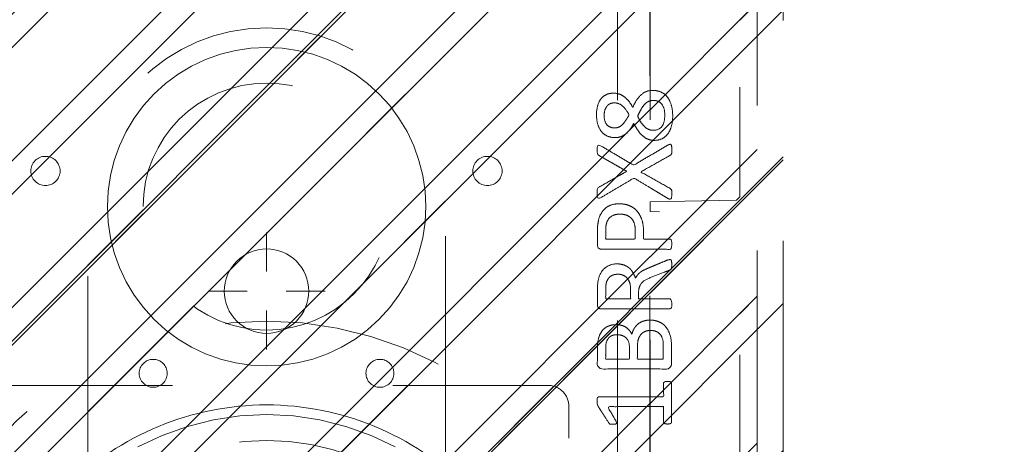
# Model space of a CAD drawing. Header units: inches. Extents: x -416 to -272, y -73 to 47.
# Tile 152 of 206: x -282.28 to -276.32, y -20.33 to -17.75. Entities that reach past the tile are written whole.
import ezdxf

# ---------------------------------------------------------------- set-up
doc = ezdxf.new("R2010")
doc.units = ezdxf.units.IN
doc.header["$LTSCALE"] = 32
doc.header["$MEASUREMENT"] = 0
doc.header["$PDMODE"] = 1
doc.header["$PDSIZE"] = -2
doc.linetypes.add('Dash Style-1', pattern=[0.083328, 0.041656, -0.041672])
for name, color, linetype, lineweight in [('DashLine', 7, 'Continuous', 13), ('DashLineFill', 7, 'Dash Style-1', 13), ('Drawing', 7, 'Continuous', 18), ('Metal-DeskStructure', 7, 'Continuous', 13), ('None', 7, 'Continuous', 18), ('SolidLine', 7, 'Continuous', 15), ('Wood_1-H', 7, 'Continuous', 13)]:
    doc.layers.add(name, color=color, linetype=linetype, lineweight=lineweight)
doc.layers.add('Metal_Black', color=7, linetype='Continuous', lineweight=18, true_color=0x4c4c4c)
pattern_1 = [(45, (0, 0), (-1.613, 1.9357), []), (45, (-1.0608, 1.0608), (-0.472346, 0.41676), [])]

# ---------------------------------------------------------------- blocks, each defined once
blk = doc.blocks.new('1BRPFY-Leg_Plate (2D)')
at = {"layer": 'DashLineFill', "linetype": 'Continuous', "lineweight": 13}
h = blk.add_hatch(dxfattribs=at)
h.set_pattern_fill('Steel', color=253, style=0, pattern_type=2)
h.set_pattern_definition(pattern_1)
edge = h.paths.add_edge_path()
edge.add_arc((-1.7047, 1.7047), 0.126, 90, 180, ccw=False)
edge.add_line((-1.7047, 1.8307), (1.7047, 1.8307))
edge.add_arc((1.7047, 1.7047), 0.126, 0, 90, ccw=False)
edge.add_line((1.8307, 1.7047), (1.8307, -1.7047))
edge.add_arc((1.7047, -1.7047), 0.126, -90, 0, ccw=False)
edge.add_line((1.7047, -1.8307), (-1.7047, -1.8307))
edge.add_arc((-1.7047, -1.7047), 0.126, 180, 270, ccw=False)
edge.add_line((-1.8307, -1.7047), (-1.8307, 1.7047))
at = {"layer": 'DashLineFill', "flags": 128}
blk.add_lwpolyline([(-1.8307, 1.7047, -0.414214), (-1.7047, 1.8307), (1.7047, 1.8307, -0.414214), (1.8307, 1.7047), (1.8307, -1.7047, -0.414214), (1.7047, -1.8307), (-1.7047, -1.8307, -0.414214), (-1.8307, -1.7047)], format="xyb", close=True, dxfattribs=at)
blk = doc.blocks.new('Group-46')
at = {"layer": 'Metal_Black', "color": 7}
for points, knots in [([(2.3381, 3.6174), (2.3657, 3.6174), (2.4119, 3.597), (2.4433, 3.5564), (2.4599, 3.4992), (2.4599, 3.4291), (2.4451, 3.3737), (2.4156, 3.335), (2.375, 3.3147), (2.327, 3.3147), (2.2919, 3.3295), (2.2624, 3.3553), (2.2366, 3.394), (2.2236, 3.418), (2.2126, 3.3959), (2.1886, 3.3645), (2.1609, 3.3424), (2.1295, 3.3313), (2.0871, 3.3313), (2.0465, 3.3479), (2.0151, 3.383), (1.9985, 3.4346), (1.9985, 3.5048), (2.0151, 3.5546), (2.0428, 3.586), (2.0797, 3.6007), (2.1203, 3.6007), (2.1517, 3.5897), (2.1812, 3.5675), (2.207, 3.5361), (2.2181, 3.514), (2.2513, 3.5915), (2.3178, 3.6174), (2.3381, 3.6174)], [0, 0, 0, 0.040945, 0.08189, 0.122836, 0.163781, 0.200632, 0.237482, 0.274333, 0.311184, 0.338205, 0.365227, 0.392248, 0.419269, 0.419269, 0.443822, 0.468375, 0.492928, 0.51748, 0.549396, 0.581313, 0.613229, 0.645145, 0.677061, 0.708977, 0.740893, 0.772809, 0.799408, 0.826007, 0.852606, 0.879205, 0.879205, 0.969801, 1, 1, 1]), ([(2.1074, 3.5417), (2.0926, 3.5417), (2.0705, 3.5325), (2.0539, 3.5122), (2.0446, 3.4845), (2.0446, 3.4291), (2.0778, 3.3904), (2.1221, 3.3904), (2.1443, 3.3996), (2.1646, 3.4199), (2.1849, 3.4494), (2.196, 3.4697), (2.1775, 3.5048), (2.1332, 3.5417), (2.1074, 3.5417)], [0, 0, 0, 0.064819, 0.129638, 0.194457, 0.259276, 0.388914, 0.518552, 0.583375, 0.648198, 0.71302, 0.777843, 0.777843, 0.888922, 1, 1, 1]), ([(2.3436, 3.5564), (2.327, 3.5564), (2.3012, 3.5454), (2.279, 3.5214), (2.2587, 3.4863), (2.2476, 3.4623), (2.2569, 3.4402), (2.279, 3.407), (2.3012, 3.3867), (2.327, 3.3756), (2.4119, 3.3756), (2.4119, 3.5122), (2.375, 3.5564), (2.3436, 3.5564)], [0, 0, 0, 0.062166, 0.124332, 0.186498, 0.248664, 0.248664, 0.305108, 0.361552, 0.417996, 0.474441, 0.742583, 0.871292, 1, 1, 1]), ([(2.4303, 3.2861), (2.4377, 3.2898), (2.4469, 3.2916), (2.4525, 3.2861), (2.4543, 3.2713), (2.4543, 3.2515), (2.4543, 3.2363), (2.4506, 3.2289), (2.4469, 3.2252), (2.4433, 3.2233), (2.3547, 3.1735), (2.2661, 3.1237), (2.3547, 3.0739), (2.4433, 3.024), (2.4469, 3.0222), (2.4506, 3.0166), (2.4543, 3.0111), (2.4543, 2.9959), (2.4543, 2.976), (2.4516, 2.9567), (2.4377, 2.9594), (2.4303, 2.9631), (2.3279, 3.025), (2.2255, 3.0868), (2.1258, 3.0277), (2.0262, 2.9687), (2.0188, 2.965), (2.005, 2.9622), (2.0022, 2.9816), (2.0022, 3.0056), (2.004, 3.0185), (2.0059, 3.0259), (2.0114, 3.0296), (2.0133, 3.0314), (2.0972, 3.0794), (2.1812, 3.1274), (2.0972, 3.1754), (2.0133, 3.2233), (2.0114, 3.2252), (2.0059, 3.227), (2.004, 3.2344), (2.0022, 3.2455), (2.0022, 3.2676), (2.005, 3.287), (2.0188, 3.2842), (2.0262, 3.2805), (2.1249, 3.2224), (2.2236, 3.1643), (2.327, 3.2252), (2.4303, 3.2861)], [0, 0, 0, 0.005797, 0.011593, 0.01739, 0.023187, 0.027776, 0.031157, 0.034538, 0.03792, 0.03792, 0.121199, 0.121199, 0.204479, 0.204479, 0.20786, 0.211241, 0.214623, 0.219212, 0.225008, 0.236602, 0.242398, 0.242398, 0.326423, 0.326423, 0.407782, 0.407782, 0.413578, 0.425171, 0.430968, 0.435937, 0.440905, 0.445874, 0.450842, 0.450842, 0.634953, 0.634953, 0.819063, 0.819063, 0.824031, 0.829, 0.833968, 0.838937, 0.843905, 0.853843, 0.858811, 0.858811, 0.927786, 0.927786, 1, 1, 1]), ([(2.1351, 2.9306), (2.1701, 2.9306), (2.2236, 2.9085), (2.2605, 2.8679), (2.2827, 2.8088), (2.2827, 2.7414), (2.2827, 2.7165), (2.363, 2.7165), (2.4469, 2.7165), (2.4506, 2.7128), (2.4525, 2.7055), (2.4543, 2.6944), (2.4543, 2.6778), (2.4525, 2.6667), (2.4506, 2.6593), (2.4469, 2.6556), (2.2366, 2.6556), (2.0169, 2.6556), (2.004, 2.6704), (2.004, 2.7276), (2.004, 2.7904), (2.0077, 2.8162), (2.0151, 2.8531), (2.0372, 2.89), (2.0686, 2.9177), (2.1111, 2.9306), (2.1351, 2.9306)], [0, 0, 0, 0.066268, 0.132535, 0.198803, 0.26507, 0.303966, 0.303966, 0.429297, 0.43506, 0.440822, 0.446584, 0.452347, 0.456957, 0.461567, 0.466177, 0.470786, 0.728938, 0.745073, 0.761208, 0.845107, 0.870922, 0.896738, 0.922553, 0.948369, 0.974184, 1, 1, 1]), ([(2.1406, 2.8679), (2.1129, 2.8679), (2.076, 2.8476), (2.0594, 2.818), (2.0539, 2.7867), (2.0539, 2.7433), (2.0539, 2.7165), (2.1434, 2.7165), (2.2329, 2.7165), (2.2329, 2.7433), (2.2329, 2.7959), (2.2199, 2.8328), (2.1941, 2.8568), (2.1609, 2.8679), (2.1406, 2.8679)], [0, 0, 0, 0.053098, 0.106195, 0.159293, 0.212391, 0.297937, 0.297937, 0.584068, 0.584068, 0.669615, 0.752211, 0.834807, 0.917404, 1, 1, 1]), ([(2.4433, 2.5926), (2.4469, 2.5926), (2.4506, 2.5908), (2.4525, 2.5834), (2.4543, 2.5705), (2.4543, 2.552), (2.4525, 2.541), (2.4506, 2.5336), (2.4451, 2.5299), (2.4396, 2.528), (2.387, 2.5077), (2.3344, 2.4874), (2.3159, 2.48), (2.2864, 2.4653), (2.2642, 2.4431), (2.2532, 2.4136), (2.2532, 2.3739), (2.2532, 2.3546), (2.3482, 2.3546), (2.4469, 2.3546), (2.4506, 2.3509), (2.4525, 2.3435), (2.4543, 2.3324), (2.4543, 2.3158), (2.4525, 2.3047), (2.4506, 2.2973), (2.4469, 2.2937), (2.2356, 2.2937), (2.0151, 2.2937), (2.004, 2.3084), (2.004, 2.3638), (2.004, 2.4284), (2.0059, 2.4505), (2.0077, 2.4597), (2.0114, 2.4856), (2.0317, 2.5262), (2.0612, 2.552), (2.1, 2.5668), (2.1443, 2.5668), (2.1812, 2.5539), (2.2089, 2.5317), (2.2273, 2.4985), (2.2347, 2.48), (2.2402, 2.4911), (2.255, 2.5096), (2.2753, 2.5243), (2.303, 2.5373), (2.3196, 2.5446), (2.3685, 2.5649), (2.4174, 2.5852), (2.4303, 2.5908), (2.4414, 2.5926), (2.4433, 2.5926)], [0, 0, 0, 0.004018, 0.008035, 0.012053, 0.01607, 0.020088, 0.024105, 0.028123, 0.03214, 0.03214, 0.070951, 0.070951, 0.084634, 0.098317, 0.112001, 0.125684, 0.138745, 0.138745, 0.202807, 0.205295, 0.207782, 0.21027, 0.212758, 0.214748, 0.216739, 0.218729, 0.220719, 0.332671, 0.339637, 0.346603, 0.391882, 0.407555, 0.423229, 0.423229, 0.466696, 0.510164, 0.553631, 0.597099, 0.640566, 0.684033, 0.727501, 0.770968, 0.770968, 0.798042, 0.825115, 0.852188, 0.879262, 0.879262, 0.958132, 0.958132, 0.979066, 1, 1, 1]), ([(2.1295, 2.504), (2.1018, 2.504), (2.0668, 2.48), (2.0575, 2.4524), (2.0557, 2.4431), (2.0539, 2.421), (2.0539, 2.3795), (2.0539, 2.3546), (2.1295, 2.3546), (2.2052, 2.3546), (2.2052, 2.3832), (2.2052, 2.4358), (2.1941, 2.469), (2.172, 2.493), (2.1443, 2.504), (2.1295, 2.504)], [0, 0, 0, 0.142515, 0.285031, 0.285031, 0.330993, 0.376955, 0.445899, 0.445899, 0.655281, 0.655281, 0.734439, 0.800829, 0.867219, 0.93361, 1, 1, 1]), ([(2.3233, 2.2263), (2.3454, 2.2263), (2.3805, 2.2152), (2.41, 2.1968), (2.4303, 2.1691), (2.4525, 2.1193), (2.4525, 2.0122), (2.4525, 1.9458), (2.4414, 1.931), (2.2283, 1.931), (2.0151, 1.931), (2.004, 1.9458), (2.004, 2.0039), (2.004, 2.0953), (2.0206, 2.1469), (2.0483, 2.1802), (2.0908, 2.1986), (2.1332, 2.1986), (2.1627, 2.1912), (2.1867, 2.1765), (2.207, 2.1525), (2.2126, 2.1396), (2.2163, 2.158), (2.2347, 2.1894), (2.2624, 2.2134), (2.3012, 2.2263), (2.3233, 2.2263)], [0, 0, 0, 0.031455, 0.06291, 0.094366, 0.125821, 0.188731, 0.266159, 0.275837, 0.285516, 0.435531, 0.44521, 0.454888, 0.521427, 0.574659, 0.627891, 0.681123, 0.734355, 0.762747, 0.791139, 0.819531, 0.847924, 0.847924, 0.885943, 0.923962, 0.961981, 1, 1, 1]), ([(2.327, 2.1636), (2.3067, 2.1636), (2.2772, 2.1506), (2.2569, 2.1266), (2.2458, 2.0897), (2.2458, 2.0261), (2.2458, 1.9901), (2.3242, 1.9901), (2.4027, 1.9901), (2.4027, 2.0334), (2.4027, 2.1174), (2.375, 2.1506), (2.3454, 2.1636), (2.327, 2.1636)], [0, 0, 0, 0.079156, 0.158312, 0.237468, 0.316624, 0.419526, 0.419526, 0.643799, 0.643799, 0.767809, 0.883905, 0.941952, 1, 1, 1]), ([(2.124, 2.1377), (2.1074, 2.1377), (2.0815, 2.1285), (2.0631, 2.1082), (2.0539, 2.0768), (2.0539, 2.0215), (2.0539, 1.9901), (2.1258, 1.9901), (2.1978, 1.9901), (2.1978, 2.0242), (2.1978, 2.0805), (2.1867, 2.11), (2.1664, 2.1285), (2.1387, 2.1377), (2.124, 2.1377)], [0, 0, 0, 0.074499, 0.148998, 0.223496, 0.297995, 0.395417, 0.395417, 0.61891, 0.61891, 0.724928, 0.793696, 0.862464, 0.931232, 1, 1, 1]), ([(2.4285, 1.8552), (2.4359, 1.8552), (2.4497, 1.8524), (2.4525, 1.8441), (2.4525, 1.7251), (2.4525, 1.6061), (2.4506, 1.6024), (2.4451, 1.5987), (2.4359, 1.5968), (2.423, 1.5968), (2.4137, 1.5987), (2.4082, 1.6005), (2.4045, 1.6061), (2.4045, 1.655), (2.4045, 1.702), (2.2347, 1.702), (2.0649, 1.702), (2.0908, 1.6587), (2.1166, 1.6153), (2.1184, 1.6097), (2.1203, 1.6005), (2.1166, 1.5968), (2.1055, 1.595), (2.0931, 1.595), (2.0834, 1.595), (2.0778, 1.5968), (2.0742, 1.6005), (2.0723, 1.6042), (2.0391, 1.6559), (2.0059, 1.7076), (2.004, 1.7094), (2.004, 1.7131), (2.0022, 1.7186), (2.0022, 1.7357), (2.0022, 1.7537), (2.0059, 1.7592), (2.0096, 1.7611), (2.208, 1.7611), (2.4045, 1.7611), (2.4045, 1.8017), (2.4045, 1.846), (2.4082, 1.8497), (2.4137, 1.8533), (2.423, 1.8552), (2.4285, 1.8552)], [0, 0, 0, 0.00261, 0.007831, 0.010441, 0.176195, 0.178805, 0.181415, 0.184026, 0.186636, 0.188594, 0.190551, 0.192509, 0.194467, 0.244389, 0.244389, 0.424498, 0.424498, 0.47805, 0.47805, 0.484241, 0.490432, 0.496622, 0.502813, 0.507071, 0.510941, 0.514811, 0.518682, 0.518682, 0.576295, 0.576295, 0.578743, 0.58119, 0.583638, 0.590247, 0.593184, 0.596122, 0.599059, 0.911881, 0.911881, 0.976501, 0.982376, 0.988251, 0.994125, 1, 1, 1])]:
    blk.add_open_spline(points, degree=2, knots=knots, dxfattribs=at)
blk = doc.blocks.new('1BRPX8-Util_Bkt_Lg-F (2D)')
at = {"layer": 'DashLineFill', "linetype": 'Continuous', "lineweight": 13}
h = blk.add_hatch(dxfattribs=at)
h.set_pattern_fill('Steel', color=253, style=0, pattern_type=2)
h.set_pattern_definition(pattern_1)
edge = h.paths.add_edge_path()
edge.add_line((-4.4685, 7.5394), (-2.4213, 7.5394))
edge.add_line((-2.4213, 7.5394), (-2.4213, 7.9173))
edge.add_arc((-2.3031, 7.9173), 0.1181, 90, 180, ccw=False)
edge.add_line((-2.3031, 8.0354), (2.3031, 8.0354))
edge.add_arc((2.3031, 7.9173), 0.1181, 0, 90, ccw=False)
edge.add_line((2.4213, 7.9173), (2.4213, 7.5394))
edge.add_line((2.4213, 7.5394), (4.4685, 7.5394))
edge.add_line((4.4685, 7.5394), (4.4685, 7.4055))
edge.add_line((4.4685, 7.4055), (3.1299, 7.4055))
edge.add_line((3.1299, 7.4055), (3.1299, -2.0118))
edge.add_line((3.1299, -2.0118), (4.4685, -2.0118))
edge.add_line((4.4685, -2.0118), (4.4685, -2.1457))
edge.add_line((4.4685, -2.1457), (2.4213, -2.1457))
edge.add_line((2.4213, -2.1457), (2.4213, -2.5236))
edge.add_arc((2.3031, -2.5236), 0.1181, 270, 360, ccw=False)
edge.add_line((2.3031, -2.6417), (-2.3031, -2.6417))
edge.add_arc((-2.3031, -2.5236), 0.1181, 180, 270, ccw=False)
edge.add_line((-2.4213, -2.5236), (-2.4213, -2.1457))
edge.add_line((-2.4213, -2.1457), (-4.4685, -2.1457))
edge.add_line((-4.4685, -2.1457), (-4.4685, -2.0118))
edge.add_line((-4.4685, -2.0118), (-3.1299, -2.0118))
edge.add_line((-3.1299, -2.0118), (-3.1299, 7.4055))
edge.add_line((-3.1299, 7.4055), (-4.4685, 7.4055))
edge.add_line((-4.4685, 7.4055), (-4.4685, 7.5394))
at = {"layer": 'DashLineFill', "flags": 128}
blk.add_lwpolyline([(-4.4685, 7.5394), (-2.4213, 7.5394), (-2.4213, 7.9173, -0.414214), (-2.3031, 8.0354), (2.3031, 8.0354, -0.414214), (2.4213, 7.9173), (2.4213, 7.5394), (4.4685, 7.5394), (4.4685, 7.4055), (3.1299, 7.4055), (3.1299, -2.0118), (4.4685, -2.0118), (4.4685, -2.1457), (2.4213, -2.1457), (2.4213, -2.5236, -0.414214), (2.3031, -2.6417), (-2.3031, -2.6417, -0.414214), (-2.4213, -2.5236), (-2.4213, -2.1457), (-4.4685, -2.1457), (-4.4685, -2.0118), (-3.1299, -2.0118), (-3.1299, 7.4055), (-4.4685, 7.4055)], format="xyb", close=True, dxfattribs=at)
at = {"layer": 'Metal_Black', "color": 7}
blk.add_blockref('Group-46', (0, 0), dxfattribs=at)
blk = doc.blocks.new('Slate-LegBrace (2D)')
at = {"layer": 'DashLineFill', "linetype": 'Continuous', "lineweight": 13}
h = blk.add_hatch(dxfattribs=at)
h.set_pattern_fill('Steel', color=253, style=0, pattern_type=2)
h.set_pattern_definition(pattern_1)
edge = h.paths.add_edge_path()
edge.add_line((-2.1996, 0.1352), (-1.3748, 0.1352))
edge.add_arc((0, 0.0136), 1.3801, 5.05459, 174.94541, ccw=False)
edge.add_line((1.3748, 0.1352), (2.1997, 0.1352))
edge.add_arc((0.0001, 0.0171), 2.2028, 3.07313, 176.92687)
h = blk.add_hatch(dxfattribs=at)
h.set_pattern_fill('Steel', color=253, style=0, pattern_type=2)
h.set_pattern_definition(pattern_1)
h.paths.add_polyline_path([(-0.6866, 1.8192), (-0.6949, 1.8196), (-0.7032, 1.8209), (-0.7112, 1.8229), (-0.719, 1.8257), (-0.7265, 1.8292), (-0.7337, 1.8335), (-0.7403, 1.8384), (-0.7465, 1.844), (-0.7521, 1.8502), (-0.757, 1.8568), (-0.7613, 1.864), (-0.7648, 1.8715), (-0.7676, 1.8793), (-0.7697, 1.8874), (-0.7709, 1.8956), (-0.7713, 1.9039), (-0.7709, 1.9122), (-0.7697, 1.9204), (-0.7676, 1.9284), (-0.7648, 1.9363), (-0.7613, 1.9438), (-0.757, 1.9509), (-0.7521, 1.9576), (-0.7465, 1.9637), (-0.7403, 1.9693), (-0.7337, 1.9742), (-0.7265, 1.9785), (-0.719, 1.9821), (-0.7112, 1.9849), (-0.7032, 1.9869), (-0.6949, 1.9881), (-0.6866, 1.9885), (-0.6783, 1.9881), (-0.6701, 1.9869), (-0.6621, 1.9849), (-0.6542, 1.9821), (-0.6467, 1.9785), (-0.6396, 1.9742), (-0.6329, 1.9693), (-0.6268, 1.9637), (-0.6212, 1.9576), (-0.6163, 1.9509), (-0.612, 1.9438), (-0.6084, 1.9363), (-0.6056, 1.9284), (-0.6036, 1.9204), (-0.6024, 1.9122), (-0.602, 1.9039), (-0.6024, 1.8956), (-0.6036, 1.8874), (-0.6056, 1.8793), (-0.6084, 1.8715), (-0.612, 1.864), (-0.6163, 1.8568), (-0.6212, 1.8502), (-0.6268, 1.844), (-0.6329, 1.8384), (-0.6396, 1.8335), (-0.6467, 1.8292), (-0.6542, 1.8257), (-0.6621, 1.8229), (-0.6701, 1.8209), (-0.6783, 1.8196)])
h = blk.add_hatch(dxfattribs=at)
h.set_pattern_fill('Steel', color=253, style=0, pattern_type=2)
h.set_pattern_definition(pattern_1)
h.paths.add_polyline_path([(0.6865, 1.8192), (0.6783, 1.8196), (0.67, 1.8209), (0.662, 1.8229), (0.6542, 1.8257), (0.6467, 1.8293), (0.6395, 1.8335), (0.6329, 1.8385), (0.6267, 1.8441), (0.6212, 1.8502), (0.6162, 1.8569), (0.6119, 1.864), (0.6084, 1.8716), (0.6056, 1.8794), (0.6036, 1.8874), (0.6024, 1.8957), (0.602, 1.904), (0.6024, 1.9123), (0.6036, 1.9205), (0.6057, 1.9285), (0.6085, 1.9363), (0.612, 1.9438), (0.6163, 1.951), (0.6213, 1.9576), (0.6268, 1.9638), (0.633, 1.9694), (0.6397, 1.9743), (0.6468, 1.9786), (0.6543, 1.9821), (0.6622, 1.9849), (0.6702, 1.9869), (0.6784, 1.9881), (0.6867, 1.9885), (0.695, 1.9881), (0.7032, 1.9869), (0.7113, 1.9848), (0.7191, 1.982), (0.7266, 1.9785), (0.7337, 1.9742), (0.7404, 1.9692), (0.7466, 1.9637), (0.7521, 1.9575), (0.7571, 1.9508), (0.7613, 1.9437), (0.7649, 1.9362), (0.7677, 1.9284), (0.7697, 1.9203), (0.7709, 1.9121), (0.7713, 1.9038), (0.7709, 1.8955), (0.7696, 1.8873), (0.7676, 1.8792), (0.7648, 1.8714), (0.7612, 1.8639), (0.757, 1.8568), (0.752, 1.8501), (0.7464, 1.844), (0.7403, 1.8384), (0.7336, 1.8334), (0.7265, 1.8292), (0.7189, 1.8256), (0.7111, 1.8228), (0.7031, 1.8208), (0.6948, 1.8196)])
h = blk.add_hatch(dxfattribs=at)
h.set_pattern_fill('Steel', color=253, style=0, pattern_type=2)
h.set_pattern_definition(pattern_1)
edge = h.paths.add_edge_path()
edge.add_line((-2.1917, 0.2375), (-1.4637, 0.2375))
edge.add_arc((0.0001, 0.017), 1.4803, 8.56528, 171.43472, ccw=False)
edge.add_line((1.4639, 0.2375), (2.1918, 0.2375))
edge.add_line((2.1918, 0.2375), (2.1997, 0.1352))
edge.add_line((2.1997, 0.1352), (1.3748, 0.1352))
edge.add_arc((0, 0.0136), 1.3801, 5.05459, 174.94541)
edge.add_line((-1.3748, 0.1352), (-2.1996, 0.1352))
edge.add_line((-2.1996, 0.1352), (-2.1917, 0.2375))
at = {"layer": 'DashLineFill', "flags": 128}
for points in [[(-2.1996, 0.1352), (-1.3748, 0.1352, -0.915455), (1.3748, 0.1352), (2.1997, 0.1352, 0.947752)], [(-2.1917, 0.2375), (-1.4637, 0.2375, -0.860663), (1.4639, 0.2375), (2.1918, 0.2375), (2.1997, 0.1352), (1.3748, 0.1352, 0.915455), (-1.3748, 0.1352), (-2.1996, 0.1352)]]:
    blk.add_lwpolyline(points, format="xyb", close=True, dxfattribs=at)
for points in [[(-0.6866, 1.8192), (-0.6949, 1.8196), (-0.7032, 1.8209), (-0.7112, 1.8229), (-0.719, 1.8257), (-0.7265, 1.8292), (-0.7337, 1.8335), (-0.7403, 1.8384), (-0.7465, 1.844), (-0.7521, 1.8502), (-0.757, 1.8568), (-0.7613, 1.864), (-0.7648, 1.8715), (-0.7676, 1.8793), (-0.7697, 1.8874), (-0.7709, 1.8956), (-0.7713, 1.9039), (-0.7709, 1.9122), (-0.7697, 1.9204), (-0.7676, 1.9284), (-0.7648, 1.9363), (-0.7613, 1.9438), (-0.757, 1.9509), (-0.7521, 1.9576), (-0.7465, 1.9637), (-0.7403, 1.9693), (-0.7337, 1.9742), (-0.7265, 1.9785), (-0.719, 1.9821), (-0.7112, 1.9849), (-0.7032, 1.9869), (-0.6949, 1.9881), (-0.6866, 1.9885), (-0.6783, 1.9881), (-0.6701, 1.9869), (-0.6621, 1.9849), (-0.6542, 1.9821), (-0.6467, 1.9785), (-0.6396, 1.9742), (-0.6329, 1.9693), (-0.6268, 1.9637), (-0.6212, 1.9576), (-0.6163, 1.9509), (-0.612, 1.9438), (-0.6084, 1.9363), (-0.6056, 1.9284), (-0.6036, 1.9204), (-0.6024, 1.9122), (-0.602, 1.9039), (-0.6024, 1.8956), (-0.6036, 1.8874), (-0.6056, 1.8793), (-0.6084, 1.8715), (-0.612, 1.864), (-0.6163, 1.8568), (-0.6212, 1.8502), (-0.6268, 1.844), (-0.6329, 1.8384), (-0.6396, 1.8335), (-0.6467, 1.8292), (-0.6542, 1.8257), (-0.6621, 1.8229), (-0.6701, 1.8209), (-0.6783, 1.8196)], [(0.6865, 1.8192), (0.6783, 1.8196), (0.67, 1.8209), (0.662, 1.8229), (0.6542, 1.8257), (0.6467, 1.8293), (0.6395, 1.8335), (0.6329, 1.8385), (0.6267, 1.8441), (0.6212, 1.8502), (0.6162, 1.8569), (0.6119, 1.864), (0.6084, 1.8716), (0.6056, 1.8794), (0.6036, 1.8874), (0.6024, 1.8957), (0.602, 1.904), (0.6024, 1.9123), (0.6036, 1.9205), (0.6057, 1.9285), (0.6085, 1.9363), (0.612, 1.9438), (0.6163, 1.951), (0.6213, 1.9576), (0.6268, 1.9638), (0.633, 1.9694), (0.6397, 1.9743), (0.6468, 1.9786), (0.6543, 1.9821), (0.6622, 1.9849), (0.6702, 1.9869), (0.6784, 1.9881), (0.6867, 1.9885), (0.695, 1.9881), (0.7032, 1.9869), (0.7113, 1.9848), (0.7191, 1.982), (0.7266, 1.9785), (0.7337, 1.9742), (0.7404, 1.9692), (0.7466, 1.9637), (0.7521, 1.9575), (0.7571, 1.9508), (0.7613, 1.9437), (0.7649, 1.9362), (0.7677, 1.9284), (0.7697, 1.9203), (0.7709, 1.9121), (0.7713, 1.9038), (0.7709, 1.8955), (0.7696, 1.8873), (0.7676, 1.8792), (0.7648, 1.8714), (0.7612, 1.8639), (0.757, 1.8568), (0.752, 1.8501), (0.7464, 1.844), (0.7403, 1.8384), (0.7336, 1.8334), (0.7265, 1.8292), (0.7189, 1.8256), (0.7111, 1.8228), (0.7031, 1.8208), (0.6948, 1.8196)]]:
    blk.add_lwpolyline(points, close=True, dxfattribs=at)
blk = doc.blocks.new('TLLegSleeve (2D)')
at = {"layer": 'DashLineFill', "linetype": 'Continuous', "lineweight": 13}
h = blk.add_hatch(dxfattribs=at)
h.set_pattern_fill('Steel', color=253, style=0, pattern_type=2)
h.set_pattern_definition(pattern_1)
edge = h.paths.add_edge_path()
edge.add_line((1.0827, 1.4023), (1.0827, 2.9134))
edge.add_arc((0, 2.9134), 1.0827, 0, 180)
edge.add_line((-1.0827, 2.9134), (-1.0827, 1.4023))
edge.add_arc((0, 0), 1.7717, 127.66989, 412.33011)
edge.add_line((1.0827, 1.4023), (1.0827, 1.4023))
edge = h.paths.add_edge_path()
edge.add_arc((0, 2.9134), 0.748, 0, 180, ccw=False)
edge.add_arc((0, 2.9134), 0.748, 180, 360, ccw=False)
edge = h.paths.add_edge_path()
edge.add_arc((0, 0), 1.437, 0, 180, ccw=False)
edge.add_arc((0, 0), 1.437, 180, 360, ccw=False)
at = {"layer": 'DashLine', "color": 8, "flags": 128}
blk.add_lwpolyline([(0.9646, 2.9134), (0.9599, 2.8188), (0.946, 2.7252), (0.923, 2.6334), (0.8911, 2.5443), (0.8507, 2.4587), (0.802, 2.3775), (0.7456, 2.3015), (0.6821, 2.2313), (0.6119, 2.1678), (0.5359, 2.1114), (0.4547, 2.0627), (0.3691, 2.0222), (0.28, 1.9904), (0.1882, 1.9674), (0.0945, 1.9535), (0, 1.9488), (-0.0945, 1.9535), (-0.1882, 1.9674), (-0.28, 1.9904), (-0.3691, 2.0222), (-0.4547, 2.0627), (-0.5359, 2.1114), (-0.6119, 2.1678), (-0.6821, 2.2313), (-0.7456, 2.3015), (-0.802, 2.3775), (-0.8507, 2.4587), (-0.8911, 2.5443), (-0.923, 2.6334), (-0.946, 2.7252), (-0.9599, 2.8188), (-0.9646, 2.9134), (-0.9599, 3.0079), (-0.946, 3.1016), (-0.923, 3.1934), (-0.8911, 3.2825), (-0.8507, 3.3681), (-0.802, 3.4493), (-0.7456, 3.5253), (-0.6821, 3.5954), (-0.6119, 3.659), (-0.5359, 3.7154), (-0.4547, 3.7641), (-0.3691, 3.8045), (-0.28, 3.8364), (-0.1882, 3.8594), (-0.0945, 3.8733), (0, 3.878), (0.0945, 3.8733), (0.1882, 3.8594), (0.28, 3.8364), (0.3691, 3.8045), (0.4547, 3.7641), (0.5359, 3.7154), (0.6119, 3.659), (0.6821, 3.5954), (0.7456, 3.5253), (0.802, 3.4493), (0.8507, 3.3681), (0.8911, 3.2825), (0.923, 3.1934), (0.946, 3.1016), (0.9599, 3.0079)], close=True, dxfattribs=at)
blk.add_lwpolyline([(-0.7795, 1.4583), (-0.6328, 1.5277), (-0.48, 1.5823), (-0.3226, 1.6218), (-0.1621, 1.6456), (0, 1.6535), (0.1621, 1.6456), (0.3226, 1.6218), (0.48, 1.5823), (0.6328, 1.5277), (0.7795, 1.4583)], dxfattribs=at)
at = {"layer": 'DashLineFill', "flags": 128}
for points in [[(1.0827, 1.4023), (1.0827, 2.9134, 1), (-1.0827, 2.9134), (-1.0827, 1.4023, 2.931619), (1.0827, 1.4023)], [(-0.748, 2.9134, -1), (0.748, 2.9134, -1)]]:
    blk.add_lwpolyline(points, format="xyb", close=True, dxfattribs=at)
at = {"layer": 'DashLineFill', "linetype": 'Continuous', "lineweight": 5}
blk.add_point((0, 2.9134), dxfattribs=at)
blk = doc.blocks.new('Group-47')
at = {"layer": 'SolidLine', "flags": 128}
blk.add_lwpolyline([(61.2795, -8.3071, -0.414214), (62.9921, -6.5945, -0.414214), (64.7047, -8.3071, -0.414214), (62.9921, -10.0197, -0.414214)], format="xyb", close=True, dxfattribs=at)
at = {"layer": 'Wood_1-H', "color": 7}
for name in ['1BRPX8-Util_Bkt_Lg-F (2D)', 'TLLegSleeve (2D)', 'Slate-LegBrace (2D)', '1BRPFY-Leg_Plate (2D)']:
    blk.add_blockref(name, (62.9921, -8.3071), dxfattribs=at)
blk = doc.blocks.new('Group-57')
at = {"layer": 'DashLine'}
for p, q in [((0.0002, -5.9843), (0.0002, -5.748)), ((-0.1179, -6.1024), (-0.3541, -6.1024)), ((0.1183, -6.1024), (0.3545, -6.1024)), ((0.0002, -6.2205), (0.0002, -6.4567))]:
    blk.add_line(p, q, dxfattribs=at)
at = {"layer": 'DashLine', "flags": 128}
blk.add_lwpolyline([(-0.2557, -6.1024), (-0.2545, -6.0773), (-0.2508, -6.0524), (-0.2447, -6.0281), (-0.2362, -6.0044), (-0.2255, -5.9817), (-0.2126, -5.9602), (-0.1976, -5.94), (-0.1808, -5.9214), (-0.1621, -5.9045), (-0.142, -5.8896), (-0.1204, -5.8767), (-0.0977, -5.8659), (-0.0741, -5.8575), (-0.0497, -5.8514), (-0.0249, -5.8477), (0.0002, -5.8465), (0.0253, -5.8477), (0.0501, -5.8514), (0.0745, -5.8575), (0.0981, -5.8659), (0.1208, -5.8767), (0.1424, -5.8896), (0.1625, -5.9045), (0.1812, -5.9214), (0.198, -5.94), (0.213, -5.9602), (0.2259, -5.9817), (0.2366, -6.0044), (0.2451, -6.0281), (0.2512, -6.0524), (0.2549, -6.0773), (0.2561, -6.1024), (0.2549, -6.1274), (0.2512, -6.1523), (0.2451, -6.1766), (0.2366, -6.2003), (0.2259, -6.223), (0.213, -6.2445), (0.198, -6.2647), (0.1812, -6.2833), (0.1625, -6.3002), (0.1424, -6.3151), (0.1208, -6.3281), (0.0981, -6.3388), (0.0745, -6.3472), (0.0501, -6.3534), (0.0253, -6.357), (0.0002, -6.3583), (-0.0249, -6.357), (-0.0497, -6.3534), (-0.0741, -6.3472), (-0.0977, -6.3388), (-0.1204, -6.3281), (-0.142, -6.3151), (-0.1621, -6.3002), (-0.1808, -6.2833), (-0.1976, -6.2647), (-0.2126, -6.2445), (-0.2255, -6.223), (-0.2362, -6.2003), (-0.2447, -6.1766), (-0.2508, -6.1523), (-0.2545, -6.1274)], close=True, dxfattribs=at)
blk = doc.blocks.new('1BRPT9-Bracket (2D)')
at = {"layer": 'DashLineFill', "linetype": 'Continuous', "lineweight": 13}
h = blk.add_hatch(dxfattribs=at)
h.set_pattern_fill('Steel', color=253, style=0, pattern_type=2)
h.set_pattern_definition(pattern_1)
edge = h.paths.add_edge_path()
edge.add_line((-2.3221, -8.7402), (-2.3221, 8.7402))
edge.add_line((-2.3221, 8.7402), (1.6779, 8.7402))
edge.add_arc((1.6779, 8.4882), 0.252, 0, 90, ccw=False)
edge.add_line((1.9299, 8.4882), (1.9299, 7.4803))
edge.add_line((1.9299, 7.4803), (2.3236, 7.4611))
edge.add_line((2.3236, 7.4611), (2.3236, -7.4803))
edge.add_line((2.3236, -7.4803), (1.9299, -7.4803))
edge.add_line((1.9299, -7.4803), (1.9299, -8.4882))
edge.add_arc((1.6779, -8.4882), 0.252, -90, 0, ccw=False)
edge.add_line((1.6779, -8.7402), (-2.3221, -8.7402))
h = blk.add_hatch(dxfattribs=at)
h.set_pattern_fill('Steel', color=253, style=0, pattern_type=2)
h.set_pattern_definition(pattern_1)
h.paths.add_polyline_path([(-1.3378, -6.9188), (-1.3465, -6.9184), (-1.3551, -6.9171), (-1.3635, -6.915), (-1.3717, -6.912), (-1.3796, -6.9083), (-1.387, -6.9039), (-1.394, -6.8987), (-1.4005, -6.8928), (-1.4063, -6.8864), (-1.4115, -6.8794), (-1.4159, -6.872), (-1.4197, -6.8641), (-1.4226, -6.8559), (-1.4247, -6.8475), (-1.426, -6.8389), (-1.4264, -6.8302), (-1.426, -6.8215), (-1.4247, -6.8129), (-1.4226, -6.8045), (-1.4197, -6.7963), (-1.4159, -6.7884), (-1.4115, -6.781), (-1.4063, -6.774), (-1.4005, -6.7676), (-1.394, -6.7617), (-1.387, -6.7565), (-1.3796, -6.7521), (-1.3717, -6.7484), (-1.3635, -6.7454), (-1.3551, -6.7433), (-1.3465, -6.742), (-1.3378, -6.7416), (-1.3291, -6.742), (-1.3205, -6.7433), (-1.3121, -6.7454), (-1.3039, -6.7484), (-1.2961, -6.7521), (-1.2886, -6.7565), (-1.2816, -6.7617), (-1.2752, -6.7676), (-1.2693, -6.774), (-1.2642, -6.781), (-1.2597, -6.7884), (-1.256, -6.7963), (-1.253, -6.8045), (-1.2509, -6.8129), (-1.2497, -6.8215), (-1.2492, -6.8302), (-1.2497, -6.8389), (-1.2509, -6.8475), (-1.253, -6.8559), (-1.256, -6.8641), (-1.2597, -6.872), (-1.2642, -6.8794), (-1.2693, -6.8864), (-1.2752, -6.8928), (-1.2816, -6.8987), (-1.2886, -6.9039), (-1.2961, -6.9083), (-1.3039, -6.912), (-1.3121, -6.915), (-1.3205, -6.9171), (-1.3291, -6.9184)])
h = blk.add_hatch(dxfattribs=at)
h.set_pattern_fill('Steel', color=253, style=0, pattern_type=2)
h.set_pattern_definition(pattern_1)
h.paths.add_polyline_path([(1.3393, -6.9188), (1.3307, -6.9184), (1.3221, -6.9171), (1.3136, -6.915), (1.3054, -6.912), (1.2976, -6.9083), (1.2901, -6.9039), (1.2832, -6.8987), (1.2767, -6.8928), (1.2709, -6.8864), (1.2657, -6.8794), (1.2612, -6.872), (1.2575, -6.8641), (1.2546, -6.8559), (1.2525, -6.8475), (1.2512, -6.8389), (1.2508, -6.8302), (1.2512, -6.8215), (1.2525, -6.8129), (1.2546, -6.8045), (1.2575, -6.7963), (1.2612, -6.7884), (1.2657, -6.781), (1.2709, -6.774), (1.2767, -6.7676), (1.2832, -6.7617), (1.2901, -6.7565), (1.2976, -6.7521), (1.3054, -6.7484), (1.3136, -6.7454), (1.3221, -6.7433), (1.3307, -6.742), (1.3393, -6.7416), (1.348, -6.742), (1.3566, -6.7433), (1.3651, -6.7454), (1.3732, -6.7484), (1.3811, -6.7521), (1.3886, -6.7565), (1.3955, -6.7617), (1.402, -6.7676), (1.4078, -6.774), (1.413, -6.781), (1.4175, -6.7884), (1.4212, -6.7963), (1.4241, -6.8045), (1.4262, -6.8129), (1.4275, -6.8215), (1.4279, -6.8302), (1.4275, -6.8389), (1.4262, -6.8475), (1.4241, -6.8559), (1.4212, -6.8641), (1.4175, -6.872), (1.413, -6.8794), (1.4078, -6.8864), (1.402, -6.8928), (1.3955, -6.8987), (1.3886, -6.9039), (1.3811, -6.9083), (1.3732, -6.912), (1.3651, -6.915), (1.3566, -6.9171), (1.348, -6.9184)])
at = {"layer": 'DashLineFill'}
blk.add_line((-2.1252, 8.7402), (-2.1252, -8.7402), dxfattribs=at)
at = {"layer": 'DashLineFill', "flags": 128}
blk.add_lwpolyline([(-2.3221, -8.7402), (-2.3221, 8.7402), (1.6779, 8.7402, -0.414214), (1.9299, 8.4882), (1.9299, 7.4803), (2.3236, 7.4611), (2.3236, -7.4803), (1.9299, -7.4803), (1.9299, -8.4882, -0.414214), (1.6779, -8.7402)], format="xyb", close=True, dxfattribs=at)
for points in [[(-1.3378, -6.9188), (-1.3465, -6.9184), (-1.3551, -6.9171), (-1.3635, -6.915), (-1.3717, -6.912), (-1.3796, -6.9083), (-1.387, -6.9039), (-1.394, -6.8987), (-1.4005, -6.8928), (-1.4063, -6.8864), (-1.4115, -6.8794), (-1.4159, -6.872), (-1.4197, -6.8641), (-1.4226, -6.8559), (-1.4247, -6.8475), (-1.426, -6.8389), (-1.4264, -6.8302), (-1.426, -6.8215), (-1.4247, -6.8129), (-1.4226, -6.8045), (-1.4197, -6.7963), (-1.4159, -6.7884), (-1.4115, -6.781), (-1.4063, -6.774), (-1.4005, -6.7676), (-1.394, -6.7617), (-1.387, -6.7565), (-1.3796, -6.7521), (-1.3717, -6.7484), (-1.3635, -6.7454), (-1.3551, -6.7433), (-1.3465, -6.742), (-1.3378, -6.7416), (-1.3291, -6.742), (-1.3205, -6.7433), (-1.3121, -6.7454), (-1.3039, -6.7484), (-1.2961, -6.7521), (-1.2886, -6.7565), (-1.2816, -6.7617), (-1.2752, -6.7676), (-1.2693, -6.774), (-1.2642, -6.781), (-1.2597, -6.7884), (-1.256, -6.7963), (-1.253, -6.8045), (-1.2509, -6.8129), (-1.2497, -6.8215), (-1.2492, -6.8302), (-1.2497, -6.8389), (-1.2509, -6.8475), (-1.253, -6.8559), (-1.256, -6.8641), (-1.2597, -6.872), (-1.2642, -6.8794), (-1.2693, -6.8864), (-1.2752, -6.8928), (-1.2816, -6.8987), (-1.2886, -6.9039), (-1.2961, -6.9083), (-1.3039, -6.912), (-1.3121, -6.915), (-1.3205, -6.9171), (-1.3291, -6.9184)], [(1.3393, -6.9188), (1.3307, -6.9184), (1.3221, -6.9171), (1.3136, -6.915), (1.3054, -6.912), (1.2976, -6.9083), (1.2901, -6.9039), (1.2832, -6.8987), (1.2767, -6.8928), (1.2709, -6.8864), (1.2657, -6.8794), (1.2612, -6.872), (1.2575, -6.8641), (1.2546, -6.8559), (1.2525, -6.8475), (1.2512, -6.8389), (1.2508, -6.8302), (1.2512, -6.8215), (1.2525, -6.8129), (1.2546, -6.8045), (1.2575, -6.7963), (1.2612, -6.7884), (1.2657, -6.781), (1.2709, -6.774), (1.2767, -6.7676), (1.2832, -6.7617), (1.2901, -6.7565), (1.2976, -6.7521), (1.3054, -6.7484), (1.3136, -6.7454), (1.3221, -6.7433), (1.3307, -6.742), (1.3393, -6.7416), (1.348, -6.742), (1.3566, -6.7433), (1.3651, -6.7454), (1.3732, -6.7484), (1.3811, -6.7521), (1.3886, -6.7565), (1.3955, -6.7617), (1.402, -6.7676), (1.4078, -6.774), (1.413, -6.781), (1.4175, -6.7884), (1.4212, -6.7963), (1.4241, -6.8045), (1.4262, -6.8129), (1.4275, -6.8215), (1.4279, -6.8302), (1.4275, -6.8389), (1.4262, -6.8475), (1.4241, -6.8559), (1.4212, -6.8641), (1.4175, -6.872), (1.413, -6.8794), (1.4078, -6.8864), (1.402, -6.8928), (1.3955, -6.8987), (1.3886, -6.9039), (1.3811, -6.9083), (1.3732, -6.912), (1.3651, -6.915), (1.3566, -6.9171), (1.348, -6.9184)]]:
    blk.add_lwpolyline(points, close=True, dxfattribs=at)
at = {"layer": 'DashLineFill', "linetype": 'Continuous', "lineweight": 5}
blk.add_point((0.0002, -6.1024), dxfattribs=at)
at = {"layer": 'Metal-DeskStructure', "color": 7}
blk.add_blockref('Group-57', (0, 0), dxfattribs=at)
blk = doc.blocks.new('1BRPT8_Cover (2D)')
at = {"layer": 'DashLineFill', "linetype": 'Continuous', "lineweight": 13}
h = blk.add_hatch(dxfattribs=at)
h.set_pattern_fill('Steel', color=253, style=0, pattern_type=2)
h.set_pattern_definition(pattern_1)
h.paths.add_polyline_path([(-1.5945, -8.7638), (-2.3228, -8.7638), (-2.3228, -8.7511), (-2.8261, -8.7423), (-2.8664, -8.7028), (-2.8664, -6.673), (-2.8472, -6.6533), (-2.3228, -6.6441), (-2.3228, -6.5842), (-2.8472, -6.5751), (-2.8664, -6.5554), (-2.8664, -4.4682), (-2.8472, -4.4486), (-2.3228, -4.4394), (-2.3228, -4.3795), (-2.8472, -4.3703), (-2.8664, -4.3507), (-2.8664, -2.2635), (-2.8472, -2.2438), (-2.3228, -2.2347), (-2.3228, -2.1748), (-2.8472, -2.1656), (-2.8664, -2.1459), (-2.8664, -0.0588), (-2.8472, -0.0391), (-2.3228, -0.03), (-2.3228, 0.03), (-2.8472, 0.0391), (-2.8664, 0.0588), (-2.8664, 2.1459), (-2.8472, 2.1656), (-2.3228, 2.1748), (-2.3228, 2.2347), (-2.8472, 2.2438), (-2.8664, 2.2635), (-2.8664, 4.3507), (-2.8472, 4.3703), (-2.3228, 4.3795), (-2.3228, 4.4394), (-2.8472, 4.4486), (-2.8664, 4.4682), (-2.8655, 6.5554), (-2.8472, 6.5751), (-2.3228, 6.5842), (-2.3228, 6.6441), (-2.8472, 6.6533), (-2.8664, 6.673), (-2.8664, 8.7028), (-2.8261, 8.7423), (-1.5945, 8.7638), (-1.5945, 8.8583), (-2.9724, 8.8583), (-2.9724, -8.8583), (-1.5945, -8.8583)])
h = blk.add_hatch(dxfattribs=at)
h.set_pattern_fill('Steel', color=253, style=0, pattern_type=2)
h.set_pattern_definition(pattern_1)
h.paths.add_polyline_path([(-2.3228, 8.8583), (-2.3228, -8.8583), (-2.9724, -8.8583), (-2.9724, 8.8583)])
at = {"layer": 'DashLineFill', "flags": 128}
for points in [[(-1.5945, -8.7638), (-2.3228, -8.7638), (-2.3228, -8.7511), (-2.8261, -8.7423), (-2.8664, -8.7028), (-2.8664, -6.673), (-2.8472, -6.6533), (-2.3228, -6.6441), (-2.3228, -6.5842), (-2.8472, -6.5751), (-2.8664, -6.5554), (-2.8664, -4.4682), (-2.8472, -4.4486), (-2.3228, -4.4394), (-2.3228, -4.3795), (-2.8472, -4.3703), (-2.8664, -4.3507), (-2.8664, -2.2635), (-2.8472, -2.2438), (-2.3228, -2.2347), (-2.3228, -2.1748), (-2.8472, -2.1656), (-2.8664, -2.1459), (-2.8664, -0.0588), (-2.8472, -0.0391), (-2.3228, -0.03), (-2.3228, 0.03), (-2.8472, 0.0391), (-2.8664, 0.0588), (-2.8664, 2.1459), (-2.8472, 2.1656), (-2.3228, 2.1748), (-2.3228, 2.2347), (-2.8472, 2.2438), (-2.8664, 2.2635), (-2.8664, 4.3507), (-2.8472, 4.3703), (-2.3228, 4.3795), (-2.3228, 4.4394), (-2.8472, 4.4486), (-2.8664, 4.4682), (-2.8655, 6.5554), (-2.8472, 6.5751), (-2.3228, 6.5842), (-2.3228, 6.6441), (-2.8472, 6.6533), (-2.8664, 6.673), (-2.8664, 8.7028), (-2.8261, 8.7423), (-1.5945, 8.7638), (-1.5945, 8.8583), (-2.9724, 8.8583), (-2.9724, -8.8583), (-1.5945, -8.8583)], [(-2.3228, 8.8583), (-2.3228, -8.8583), (-2.9724, -8.8583), (-2.9724, 8.8583)]]:
    blk.add_lwpolyline(points, close=True, dxfattribs=at)
blk = doc.blocks.new('Group-74')
at = {"layer": 'None', "color": 7, "rotation": 180}
for name in ['1BRPT8_Cover (2D)', '1BRPT9-Bracket (2D)']:
    blk.add_blockref(name, (62.9921, -12.0079), dxfattribs=at)
at = {"layer": 'None', "color": 7}
blk.add_blockref('1BRPFY-Leg_Plate (2D)', (62.9921, -8.3071), dxfattribs=at)
blk = doc.blocks.new('Group-78')
at = {"layer": 'None'}
blk.add_blockref('Group-47', (0, 0), dxfattribs=at)
blk.add_blockref('Group-74', (0, 0), dxfattribs=at)
blk = doc.blocks.new('SL Credenza Desk (2D)')
at = {"layer": 'None'}
blk.add_blockref('Group-78', (0, 0), dxfattribs=at)
at = {"layer": 'Drawing', "color": 0, "flags": 1}
for tag in ['Tag', 'Catalog', 'Option1', 'Option2', 'Option3', 'Option4', 'Option5', 'Option6', 'Option7', 'Option8', 'Option9', 'Option10', 'Option11', 'Option12', 'Custom', 'FinishGroup', 'Discount', 'Item2', 'Item3', 'Item6', 'Item8', 'Item9', 'Item10', 'Item12', 'Item13', 'Item16', 'Item18', 'Item19', 'Item20', 'Item21', 'Item22', 'Item23', 'Item24', 'Item25', 'Item1', 'Item4', 'Item5', 'Item7', 'Item11', 'Item14', 'Item15', 'Item17']:
    blk.add_attdef(tag, (15.7192, -28.999), '', height=0.00709, dxfattribs=at)
blk = doc.blocks.new('Group-79')
at = {"layer": 'Drawing'}
blk.add_blockref('SL Credenza Desk (2D)', (15.6798, 1.4853), dxfattribs=at)
at = {"layer": 'Drawing', "color": 0, "flags": 1}
for tag in ['Tag', 'Catalog', 'Option1', 'Option2', 'Option3', 'Option4', 'Option5', 'Option6', 'Option7', 'Option8', 'Option9', 'Option10', 'Option11', 'Option12', 'Custom', 'FinishGroup', 'Discount', 'Item2', 'Item3', 'Item6', 'Item8', 'Item9', 'Item10', 'Item12', 'Item13', 'Item16', 'Item18', 'Item19', 'Item20', 'Item21', 'Item22', 'Item23', 'Item24', 'Item25', 'Item1', 'Item4', 'Item5', 'Item7', 'Item11', 'Item14', 'Item15', 'Item17']:
    blk.add_attdef(tag, (15.7192, -28.999), '', height=0.00709, dxfattribs=at)

msp = doc.modelspace()

# ---------------------------------------------------------------- block references
at = {"layer": 'Drawing', "color": 7}
msp.add_blockref('Group-79', (-359.4593, -14.9775), dxfattribs=at)

doc.saveas('drawing.dxf')
